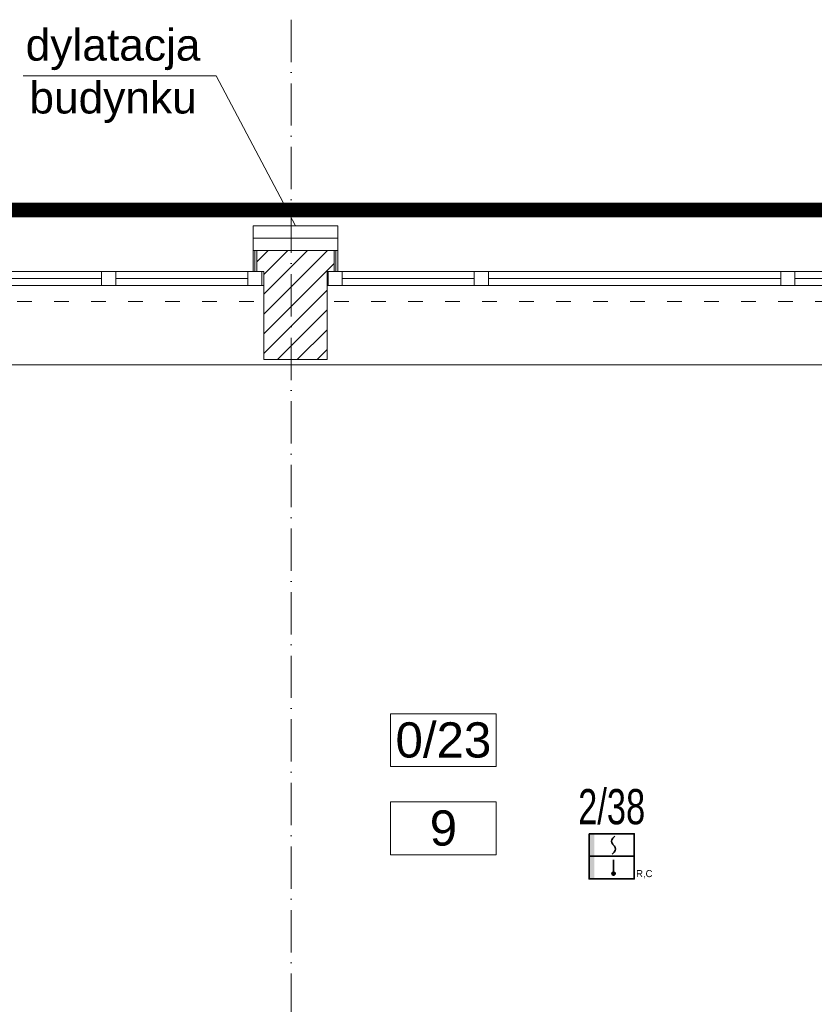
# Model space of a CAD drawing. Header units: millimetres. Extents: x 167773 to 185035, y -114105 to -66770.
# Tile 55 of 114: x 175223 to 175674, y -96574 to -96015. Entities that reach past the tile are written whole.
import ezdxf
from ezdxf.enums import TextEntityAlignment as Align

# ---------------------------------------------------------------- set-up
doc = ezdxf.new("R2010")
doc.units = ezdxf.units.MM
for name, pattern in [('ACAD_ISO03W100', [30, 12, -18]), ('ACAD_ISO10W100', [18, 12, -3, 0, -3]), ('DASHED', [0.75, 0.5, -0.25])]:
    doc.linetypes.add(name, pattern=pattern)
doc.layers.add('!zakres', color=7, linetype='ACAD_ISO03W100', lineweight=60, true_color=0x8a14ff)
for name, color, linetype, lineweight in [('a-op_text', 7, 'Continuous', 9), ('a-osie', 20, 'ACAD_ISO10W100', 9), ('b-izolacja', 8, 'BATTING', 9), ('b-okna', 6, 'Continuous', 9), ('b-przerywana1', 9, 'ACAD_ISO03W100', 9), ('b-widokowa', 7, 'Continuous', 9), ('b-ściany', 2, 'Continuous', 9), ('EL_Linia SSP', 240, 'Continuous', 35), ('h-hatch', 8, 'Continuous', 9)]:
    doc.layers.add(name, color=color, linetype=linetype, lineweight=lineweight)
doc.styles.add('Arial', font='arial.ttf')
doc.styles.add('PPAB_100', font='arial.ttf', dxfattribs={"height": 18})
doc.linetypes.add('BATTING', pattern='A,0.0001,-0.1,[134,ltypeshp.shx,S=0.1,R=0,X=-0.1,Y=0],-0.2,[134,ltypeshp.shx,S=0.1,R=180,X=0.1,Y=0],-0.1', length=0.4001)
pattern_1 = [(45, (15000, 0), (-5.61266008, 5.61266008), [])]

# ---------------------------------------------------------------- blocks, each defined once
blk = doc.blocks.new('okno_')
at = {"layer": 'b-okna'}
for p, q in [((-166, -4), (-91, -4)), ((-83, -4), (83, -4)), ((91, -4), (166, -4))]:
    blk.add_line(p, q, dxfattribs=at)
for points in [[(-174, -8), (174, -8), (174, 0), (-174, 0)], [(-174, 0), (-166, 0), (-166, -8), (-174, -8)], [(-83, 0), (-91, 0), (-91, -8), (-83, -8)], [(83, 0), (91, 0), (91, -8), (83, -8)], [(166, 0), (174, 0), (174, -8), (166, -8)]]:
    blk.add_lwpolyline(points, close=True, dxfattribs=at)
blk = doc.blocks.new('A$C5690186C')
at = {"layer": 'EL_Linia SSP', "lineweight": 5}
h = blk.add_hatch(color=256, dxfattribs=at)
h.set_gradient(color1=(255, 0, 0), color2=(224, 0, 0), one_color=1, name='INVSPHERICAL')
h.paths.add_polyline_path([(-9.8, 0), (-9.8, 12.8), (-12.8, 12.8), (-12.8, 0)])
h.paths.add_polyline_path([(-9.8, -12.8), (-9.8, 0), (-12.8, 0), (-12.8, -12.8)])
at = {"layer": 'EL_Linia SSP'}
blk.add_hatch(color=256, dxfattribs=at).paths.add_polyline_path([(2.02, -9.84, 1), (0.15, -9.84, 1)])
at = {"layer": 'EL_Linia SSP', "color": 1, "linetype": 'Continuous'}
for p, q in [((0.74, 10.35), (1.79, 11.52)), ((-0.1, 8.54), (0.11, 9.39)), ((0.11, 7.68), (-0.1, 8.54)), ((0.11, 9.39), (0.74, 10.35)), ((0.58, 6.96), (0.11, 7.68)), ((0.74, 6.72), (0.58, 6.96)), ((1.07, 6.34), (0.74, 6.72)), ((1.07, 6.34), (1.41, 5.97)), ((1.41, 5.97), (1.57, 5.73)), ((1.57, 5.73), (2.04, 5.01)), ((1.41, 2.34), (0.36, 1.16)), ((2.04, 3.3), (1.41, 2.34)), ((2.04, 5.01), (2.25, 4.15)), ((2.25, 4.15), (2.04, 3.3))]:
    blk.add_line(p, q, dxfattribs=at)
at = {"layer": 'EL_Linia SSP'}
for p, q in [((-12.8, 0), (12.8, 0)), ((1.08, -2.06), (1.08, -9.84))]:
    blk.add_line(p, q, dxfattribs=at)
blk.add_lwpolyline([(-12.8, 12.8), (12.8, 12.8), (12.8, -12.8), (-12.8, -12.8)], close=True, dxfattribs=at)
blk.add_circle((1.08, -9.84), 0.938, dxfattribs=at)
at = {"layer": 'EL_Linia SSP', "color": 1}
blk.add_text('R,C', height=4, dxfattribs=at).set_placement((13.91, -11.8))

msp = doc.modelspace()

# ---------------------------------------------------------------- hatches: boundary and pattern name
at = {"layer": 'h-hatch'}
h = msp.add_hatch(dxfattribs=at)
h.set_pattern_fill('ANSI31', color=256, scale=2.5, style=0)
h.set_pattern_definition(pattern_1)
h.paths.add_polyline_path([(175376.94, -96145.89), (175357.44, -96145.89), (175357.44, -96157.89), (175360.44, -96157.89), (175361.44, -96157.89), (175361.44, -96207.89), (175376.94, -96207.89)])
h.paths.add_polyline_path([(175397.44, -96157.89), (175401.44, -96157.89), (175401.44, -96145.89), (175376.94, -96145.89), (175376.94, -96207.89), (175397.44, -96207.89)])
h = msp.add_hatch(dxfattribs=at)
h.set_pattern_fill('ANSI31', color=256, scale=2.5, style=0)
h.set_pattern_definition(pattern_1)
h.paths.add_polyline_path([(175891.94, -96768.89), (175776.44, -96768.89), (175776.44, -96157.89), (175780.44, -96157.89), (175780.44, -96145.89), (175742.44, -96145.89), (175742.44, -96157.89), (175745.94, -96157.89), (175746.44, -96157.89), (175746.44, -96768.89), (175646.44, -96768.89), (175646.44, -96798.89), (175662.44, -96798.89), (175662.44, -96810.89, 0.36205), (175666.87, -96815.89), (175668.44, -96815.89), (175794.94, -96815.89), (175796.51, -96815.89, 0.36205), (175800.94, -96810.89), (175800.94, -96797.89), (175891.94, -96797.89)])

# ---------------------------------------------------------------- linework, layer by layer
at = {"layer": '!zakres', "linetype": 'DASHED', "ltscale": 60, "const_width": 8, "flags": 128}
msp.add_lwpolyline([(173461.44, -95696.39), (173461.44, -96122.89), (176925.44, -96122.89), (176925.44, -96135.89), (176933.34, -96135.89), (177842.49, -92664.89), (177043.67, -92664.89), (177043.67, -92678.89), (176845.67, -92678.89), (176845.67, -92312.89), (176962.2, -92312.89), (177065.89, -91184.89), (176998.52, -91184.89), (176866.54, -90353.88), (178159.56, -90119.18), (178172.68, -90191.43), (177992.67, -90224.1), (177992.67, -91112.89), (178170.82, -91112.89), (178170.82, -91184.89), (178027.67, -91184.89), (178027.67, -92300.89), (178926.33, -92300.89), (179123.05, -91184.89), (179078.47, -91184.89), (178946.61, -90354.6), (180246.98, -90118.56), (180260.2, -90191.37), (180076.67, -90224.68), (180076.67, -91111.89), (180258.88, -91111.89), (180258.88, -91184.89), (180085.67, -91184.89), (180085.67, -92314.89), (181098.67, -92314.89), (181098.67, -93814.89), (181288.67, -93814.89), (181288.67, -93889.89), (181113.67, -93889.89), (181113.67, -94778.31), (181290.04, -94811.99), (181276.16, -94884.68), (179972.98, -94635.84), (180113.6, -93814.89), (180166.12, -93814.89), (180023.27, -92689.89), (179115.67, -92689.89), (179115.67, -93812.89), (179291.33, -93812.89), (179291.33, -93886.89), (179100.67, -93886.89), (179100.67, -94775.54), (179292.69, -94812.05), (179278.87, -94884.75), (178061.44, -94653.27), (178061.44, -94643.09), (178059.44, -94642.71), (178059.44, -96122.89), (179277.44, -96122.89), (179277.44, -96164.89), (179411.44, -96164.89), (179411.44, -97068.89), (179277.44, -97068.89), (179277.44, -97108.89), (178099.44, -97108.89), (178099.44, -97210.89), (178144.26, -97210.89), (178280.15, -98045.78), (178207.11, -98057.66), (178139.11, -97639.89), (177334.44, -97639.89), (177334.44, -97850.89), (175761.44, -97850.89), (175761.44, -98202.89), (175682.44, -98202.89), (175682.44, -97194.89), (175737.44, -97194.89), (175737.44, -97108.89), (170991.94, -97108.89), (170991.94, -97149.89), (170858.44, -97149.89), (170858.44, -96661.39), (170985.44, -96661.39), (170985.44, -96196.89), (170958.44, -96196.89), (170958.44, -96122.89), (171260.44, -96122.89), (171260.44, -96010.89), (171512.44, -96010.89), (171512.44, -96122.89), (173097.44, -96122.89), (173097.44, -95696.39), (173462.44, -95696.39)], dxfattribs=at)
at = {"layer": 'a-op_text', "ltscale": 0.5}
for p, q in [((175334.44, -96046.89), (175224.87, -96046.89)), ((175379.44, -96131.89), (175334.44, -96046.89))]:
    msp.add_line(p, q, dxfattribs=at)
for points in [[(175433.44, -96438.95), (175433.44, -96408.95), (175493.44, -96408.95), (175493.44, -96438.95)], [(175433.44, -96488.95), (175433.44, -96458.95), (175493.44, -96458.95), (175493.44, -96488.95)]]:
    msp.add_lwpolyline(points, close=True, dxfattribs=at)
at = {"layer": 'a-osie', "ltscale": 2}
msp.add_line((175376.94, -96014.99), (175376.94, -97208.8), dxfattribs=at)
at = {"layer": 'b-izolacja', "ltscale": 16}
msp.add_line((175355.44, -96138.89), (175403.44, -96138.89), dxfattribs=at)
at = {"layer": 'b-izolacja', "ltscale": 2}
for p, q in [((175356.44, -96145.89), (175356.44, -96157.89)), ((175402.44, -96145.89), (175402.44, -96157.89))]:
    msp.add_line(p, q, dxfattribs=at)
at = {"layer": 'b-okna'}
for p, q in [((175355.44, -96157.89), (175017.44, -96157.89)), ((175740.44, -96157.89), (175403.44, -96157.89)), ((175361.44, -96165.89), (175011.44, -96165.89)), ((175746.44, -96165.89), (175397.44, -96165.89))]:
    msp.add_line(p, q, dxfattribs=at)
at = {"layer": 'b-przerywana1', "ltscale": 0.7}
for p, q in [((175011.44, -96174.89), (175361.44, -96174.89)), ((175401.44, -96174.89), (175746.44, -96174.89))]:
    msp.add_line(p, q, dxfattribs=at)
at = {"layer": 'b-widokowa'}
for p, q in [((176896.44, -96126.89), (173493.44, -96126.89)), ((175355.44, -96145.89), (175403.44, -96145.89)), ((175357.44, -96145.89), (175357.44, -96157.89)), ((175401.44, -96145.89), (175401.44, -96157.89)), ((175011.44, -96210.89), (175746.44, -96210.89))]:
    msp.add_line(p, q, dxfattribs=at)
at = {"layer": 'b-ściany'}
for p, q in [((175403.44, -96131.89), (175355.44, -96131.89)), ((175355.44, -96157.89), (175355.44, -96131.89)), ((175403.44, -96157.89), (175403.44, -96131.89)), ((175355.44, -96157.89), (175361.44, -96157.89)), ((175361.44, -96207.89), (175361.44, -96157.89)), ((175397.44, -96207.89), (175397.44, -96157.89)), ((175403.44, -96157.89), (175397.44, -96157.89)), ((175361.44, -96207.89), (175397.44, -96207.89))]:
    msp.add_line(p, q, dxfattribs=at)

# ---------------------------------------------------------------- block references
at = {"layer": 'b-okna', "xscale": -1, "rotation": 180}
for p in [(175186.44, -96165.89), (175571.94, -96165.89)]:
    msp.add_blockref('okno_', p, dxfattribs=at)
at = {"layer": 'EL_Linia SSP'}
msp.add_blockref('A$C5690186C', (175558.94, -96489.89), dxfattribs=at)

# ---------------------------------------------------------------- texts
at = {"layer": 'a-op_text', "ltscale": 0.5, "attachment_point": 5, "style": 'PPAB_100'}
for s, insert, char_height, width in [('dylatacja budynku', (175275.93, -96046.89), 18, 120), ('0/{\\fArial|b0|i0|c238|p34;23}', (175463.44, -96423.95), 20, 60), ('{\\fArial|b0|i0|c238|p34;9}', (175463.44, -96473.95), 20, 60)]:
    msp.add_mtext(s, dxfattribs=dict(at, insert=insert, char_height=char_height, width=width))
at = {"layer": 'EL_Linia SSP', "style": 'Arial', "width": 0.7}
msp.add_text('2/38', height=20, dxfattribs=at).set_placement((175558.94, -96471.68), align=Align.CENTER)

doc.saveas('drawing.dxf')
